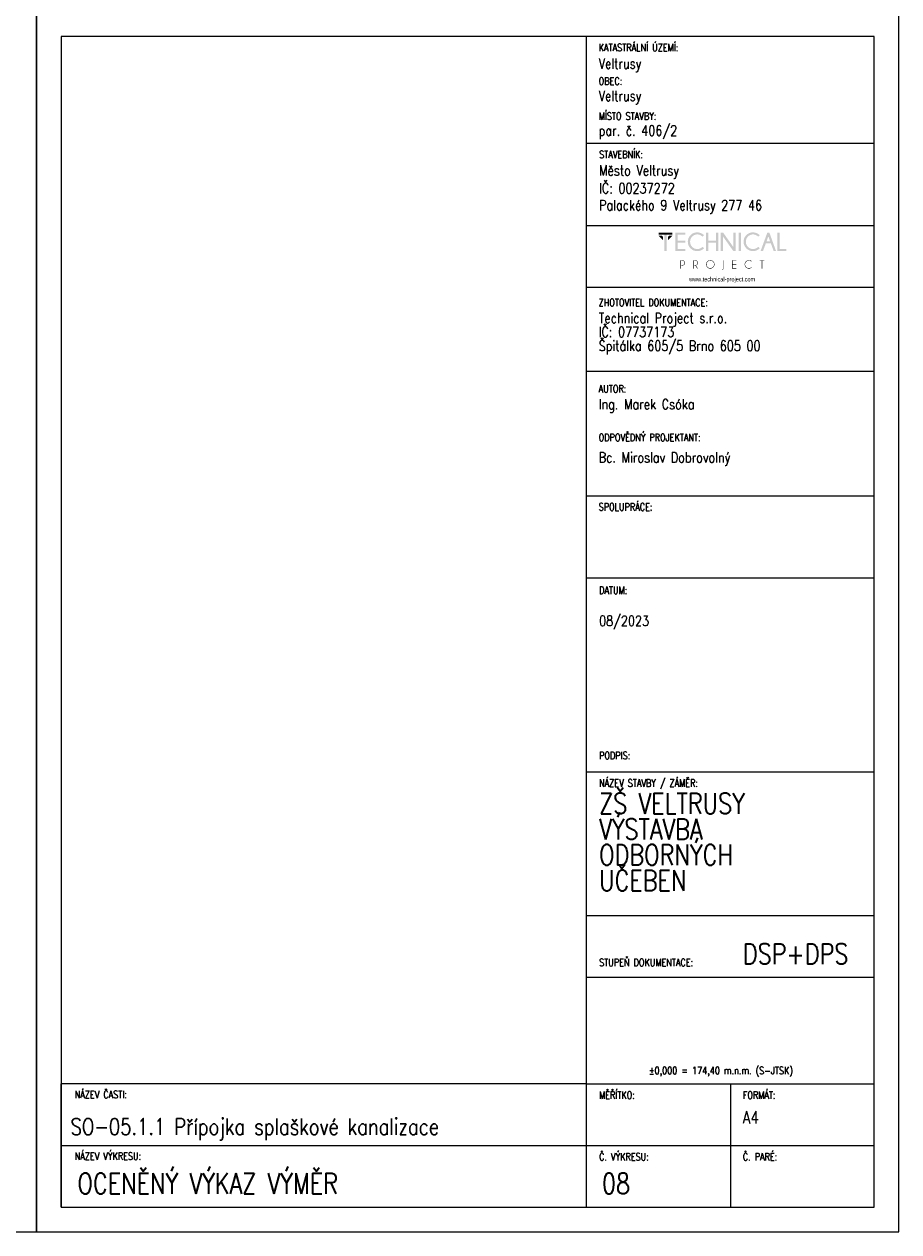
# Model space of a CAD drawing. Header units: millimetres. Extents: x -744 to 2301, y 2052 to 2943.
# Tile 23 of 31: x 1668 to 1881, y 2052 to 2346. Entities that reach past the tile are written whole.
import ezdxf

# ---------------------------------------------------------------- set-up
doc = ezdxf.new("R2010")
doc.units = ezdxf.units.MM
doc.header["$MEASUREMENT"] = 0
doc.layers.add('NETISK', color=7, linetype='Continuous', plot=False)
doc.layers.add('TP_01_Rozpiska', color=7, linetype='Continuous', lineweight=5)
doc.layers.add('Znojmoprojekt - Popisy.Znojmoprojekt', color=7, linetype='Continuous')
doc.styles.add('GENERATED_STYLE_4', font='arial.ttf')
doc.styles.add('ROMANS', font='romans.shx', dxfattribs={"width": 0.8})

# ---------------------------------------------------------------- blocks, each defined once
blk = doc.blocks.new('*U24')
for p, q in [((-210, 291), (-210, 297)), ((-210, 297), (-210, 0)), ((0, 0), (0, 297)), ((-6, 291), (-204, 291)), ((-204, 291), (-204, 6)), ((-6, 6), (-6, 291)), ((-210, 6), (-210, 0)), ((-204, 6), (-6, 6)), ((-210, 0), (0, 0))]:
    blk.add_line(p, q)
blk = doc.blocks.new('A$C01D51CA2')
at = {"layer": 'TP_01_Rozpiska'}
for points in [[(-45.09, 17.59), (-45.09, 16.91), (-40.45, 16.91), (-40.45, 17.59)], [(-45.09, 16.5), (-43.58, 14.97), (-43.58, 16.09), (-43.97, 16.5)], [(-43.15, 17.03), (-43.15, 11.39), (-42.38, 11.39), (-42.38, 17.03)], [(-40.45, 16.5), (-41.97, 14.97), (-41.97, 16.09), (-41.57, 16.5)], [(-36.03, 17.59), (-36.03, 16.91), (-38.63, 16.91), (-38.63, 14.83), (-36.03, 14.83), (-36.03, 14.15), (-38.63, 14.15), (-38.63, 12.08), (-36.03, 12.08), (-36.03, 11.39), (-39.4, 11.39), (-39.4, 17.59)], [(-28.26, 14.15), (-28.26, 11.39), (-29.05, 11.39), (-29.05, 17.59), (-28.26, 17.59), (-28.26, 14.83), (-25.73, 14.83), (-25.73, 17.59), (-24.94, 17.59), (-24.94, 11.39), (-25.73, 11.39), (-25.73, 14.15)], [(-23.29, 17.59), (-19.78, 12.64), (-19.78, 17.59), (-19, 17.59), (-19, 11.39), (-19.86, 11.39), (-23.29, 16.22), (-23.29, 11.39), (-24.07, 11.39), (-24.07, 17.59)], [(-18, 17.59), (-18, 11.39), (-17.23, 11.39), (-17.23, 17.59)], [(-4.92, 11.41), (-4.92, 17.59), (-4.14, 17.59), (-4.14, 12.08), (-1.91, 12.08), (-1.91, 11.41)], [(-18.85, 8.23), (-18.85, 8.07), (-20.1, 8.07), (-20.1, 6.92), (-18.85, 6.92), (-18.85, 6.76), (-20.1, 6.76), (-20.1, 5.6), (-18.85, 5.6), (-18.85, 5.44), (-20.25, 5.44), (-20.25, 8.23)], [(-10.06, 8.07), (-10.06, 5.44), (-10.22, 5.44), (-10.22, 8.07), (-10.93, 8.07), (-10.93, 8.23), (-9.35, 8.23), (-9.35, 8.07)]]:
    blk.add_hatch(color=256, dxfattribs=at).paths.add_polyline_path(points)
h = blk.add_hatch(color=256, dxfattribs=at)
edge = h.paths.add_edge_path()
edge.add_line((-30.26, 12.76), (-29.72, 12.28))
edge.add_spline(control_points=[(-29.72, 12.28), (-30.41, 11.65), (-31.18, 11.32), (-32.02, 11.32), (-32.02, 11.32), (-32.93, 11.32), (-33.68, 11.64), (-34.31, 12.26), (-34.31, 12.26), (-34.93, 12.89), (-35.23, 13.63), (-35.23, 14.5), (-35.23, 14.5), (-35.23, 15.35), (-34.93, 16.09), (-34.31, 16.72), (-34.31, 16.72), (-33.68, 17.36), (-32.93, 17.67), (-32.02, 17.67), (-32.02, 17.67), (-31.18, 17.67), (-30.41, 17.34), (-29.72, 16.7)], knot_values=[0, 0, 0, 0, 0.041667, 0.041667, 0.041667, 0.041767, 0.083333, 0.083333, 0.083333, 0.083433, 0.125, 0.125, 0.125, 0.1251, 0.166667, 0.166667, 0.166667, 0.166767, 0.208333, 0.208333, 0.208333, 0.208433, 1, 1, 1, 1], degree=3, periodic=0)
edge.add_line((-29.72, 16.7), (-30.26, 16.22))
edge.add_spline(control_points=[(-30.26, 16.22), (-30.82, 16.73), (-31.41, 16.98), (-32.02, 16.98), (-32.02, 16.98), (-32.68, 16.98), (-33.25, 16.73), (-33.73, 16.26), (-33.73, 16.26), (-34.21, 15.78), (-34.45, 15.19), (-34.45, 14.5), (-34.45, 14.5), (-34.45, 13.79), (-34.21, 13.22), (-33.73, 12.72), (-33.73, 12.72), (-33.25, 12.25), (-32.68, 12.02), (-32.02, 12.02), (-32.02, 12.02), (-31.41, 12.02), (-30.82, 12.26), (-30.26, 12.76)], knot_values=[0, 0, 0, 0, 0.041667, 0.041667, 0.041667, 0.041767, 0.083333, 0.083333, 0.083333, 0.083433, 0.125, 0.125, 0.125, 0.1251, 0.166667, 0.166667, 0.166667, 0.166767, 0.208333, 0.208333, 0.208333, 0.208433, 1, 1, 1, 1], degree=3, periodic=0)
h = blk.add_hatch(color=256, dxfattribs=at)
edge = h.paths.add_edge_path()
edge.add_line((-11.41, 12.76), (-10.87, 12.28))
edge.add_spline(control_points=[(-10.87, 12.28), (-11.56, 11.65), (-12.33, 11.32), (-13.17, 11.32), (-13.17, 11.32), (-14.07, 11.32), (-14.83, 11.64), (-15.45, 12.26), (-15.45, 12.26), (-16.08, 12.89), (-16.37, 13.63), (-16.37, 14.5), (-16.37, 14.5), (-16.37, 15.35), (-16.08, 16.09), (-15.45, 16.72), (-15.45, 16.72), (-14.83, 17.36), (-14.07, 17.67), (-13.17, 17.67), (-13.17, 17.67), (-12.33, 17.67), (-11.56, 17.34), (-10.87, 16.7)], knot_values=[0, 0, 0, 0, 0.041667, 0.041667, 0.041667, 0.041767, 0.083333, 0.083333, 0.083333, 0.083433, 0.125, 0.125, 0.125, 0.1251, 0.166667, 0.166667, 0.166667, 0.166767, 0.208333, 0.208333, 0.208333, 0.208433, 1, 1, 1, 1], degree=3, periodic=0)
edge.add_line((-10.87, 16.7), (-11.41, 16.22))
edge.add_spline(control_points=[(-11.41, 16.22), (-11.97, 16.73), (-12.56, 16.98), (-13.17, 16.98), (-13.17, 16.98), (-13.82, 16.98), (-14.4, 16.73), (-14.88, 16.26), (-14.88, 16.26), (-15.35, 15.78), (-15.6, 15.19), (-15.6, 14.5), (-15.6, 14.5), (-15.6, 13.79), (-15.35, 13.22), (-14.88, 12.72), (-14.88, 12.72), (-14.4, 12.25), (-13.82, 12.02), (-13.17, 12.02), (-13.17, 12.02), (-12.56, 12.02), (-11.97, 12.26), (-11.41, 12.76)], knot_values=[0, 0, 0, 0, 0.041667, 0.041667, 0.041667, 0.041767, 0.083333, 0.083333, 0.083333, 0.083433, 0.125, 0.125, 0.125, 0.1251, 0.166667, 0.166667, 0.166667, 0.166767, 0.208333, 0.208333, 0.208333, 0.208433, 1, 1, 1, 1], degree=3, periodic=0)
h = blk.add_hatch(color=256, dxfattribs=at)
h.paths.add_polyline_path([(-7.4, 14.65), (-7.99, 16.29), (-8.6, 14.65)])
h.paths.add_polyline_path([(-7.64, 17.59), (-5.41, 11.41), (-6.21, 11.41), (-7.15, 13.97), (-8.83, 13.97), (-9.78, 11.41), (-10.6, 11.41), (-8.33, 17.59)])
h = blk.add_hatch(color=256, dxfattribs=at)
edge = h.paths.add_edge_path()
edge.add_line((-37.56, 8.07), (-37.56, 6.57))
edge.add_line((-37.56, 6.57), (-37.08, 6.57))
edge.add_spline(control_points=[(-37.08, 6.57), (-36.89, 6.57), (-36.71, 6.64), (-36.56, 6.79), (-36.56, 6.79), (-36.41, 6.94), (-36.34, 7.12), (-36.34, 7.33), (-36.34, 7.33), (-36.34, 7.53), (-36.41, 7.71), (-36.56, 7.86), (-36.56, 7.86), (-36.71, 8), (-36.89, 8.07), (-37.08, 8.07)], knot_values=[0, 0, 0, 0, 0.0625, 0.0625, 0.0625, 0.0626, 0.125, 0.125, 0.125, 0.1251, 0.1875, 0.1875, 0.1875, 0.1876, 1, 1, 1, 1], degree=3, periodic=0)
edge.add_line((-37.08, 8.07), (-37.56, 8.07))
edge = h.paths.add_edge_path()
edge.add_line((-37.56, 6.41), (-37.56, 5.44))
edge.add_line((-37.56, 5.44), (-37.73, 5.44))
edge.add_line((-37.73, 5.44), (-37.73, 8.23))
edge.add_line((-37.73, 8.23), (-36.99, 8.23))
edge.add_spline(control_points=[(-36.99, 8.23), (-36.77, 8.2), (-36.59, 8.12), (-36.44, 7.97), (-36.44, 7.97), (-36.28, 7.79), (-36.18, 7.58), (-36.18, 7.33), (-36.18, 7.33), (-36.18, 7.07), (-36.28, 6.85), (-36.44, 6.67), (-36.44, 6.67), (-36.62, 6.51), (-36.84, 6.41), (-37.08, 6.41)], knot_values=[0, 0, 0, 0, 0.0625, 0.0625, 0.0625, 0.0626, 0.125, 0.125, 0.125, 0.1251, 0.1875, 0.1875, 0.1875, 0.1876, 1, 1, 1, 1], degree=3, periodic=0)
edge.add_line((-37.08, 6.41), (-37.56, 6.41))
h = blk.add_hatch(color=256, dxfattribs=at)
edge = h.paths.add_edge_path()
edge.add_line((-33.17, 8.07), (-33.17, 6.57))
edge.add_line((-33.17, 6.57), (-32.71, 6.57))
edge.add_spline(control_points=[(-32.71, 6.57), (-32.5, 6.57), (-32.32, 6.64), (-32.17, 6.79), (-32.17, 6.79), (-32.02, 6.94), (-31.96, 7.12), (-31.96, 7.33), (-31.96, 7.33), (-31.96, 7.53), (-32.02, 7.71), (-32.17, 7.86), (-32.17, 7.86), (-32.32, 8), (-32.5, 8.07), (-32.71, 8.07)], knot_values=[0, 0, 0, 0, 0.0625, 0.0625, 0.0625, 0.0626, 0.125, 0.125, 0.125, 0.1251, 0.1875, 0.1875, 0.1875, 0.1876, 1, 1, 1, 1], degree=3, periodic=0)
edge.add_line((-32.71, 8.07), (-33.17, 8.07))
edge = h.paths.add_edge_path()
edge.add_line((-32.66, 6.41), (-33.17, 6.41))
edge.add_line((-33.17, 6.41), (-33.17, 5.44))
edge.add_line((-33.17, 5.44), (-33.34, 5.44))
edge.add_line((-33.34, 5.44), (-33.34, 8.23))
edge.add_line((-33.34, 8.23), (-32.61, 8.23))
edge.add_spline(control_points=[(-32.61, 8.23), (-32.4, 8.2), (-32.22, 8.12), (-32.07, 7.97), (-32.07, 7.97), (-31.89, 7.79), (-31.79, 7.58), (-31.79, 7.33), (-31.79, 7.33), (-31.79, 7.07), (-31.89, 6.85), (-32.07, 6.69), (-32.07, 6.69), (-32.19, 6.56), (-32.33, 6.48), (-32.48, 6.44)], knot_values=[0, 0, 0, 0, 0.0625, 0.0625, 0.0625, 0.0626, 0.125, 0.125, 0.125, 0.1251, 0.1875, 0.1875, 0.1875, 0.1876, 1, 1, 1, 1], degree=3, periodic=0)
edge.add_line((-32.48, 6.44), (-31.84, 5.44))
edge.add_line((-31.84, 5.44), (-32.04, 5.44))
edge.add_line((-32.04, 5.44), (-32.66, 6.41))
h = blk.add_hatch(color=256, dxfattribs=at)
edge = h.paths.add_edge_path()
edge.add_spline(control_points=[(-27.62, 8.12), (-27.98, 8.12), (-28.27, 7.99), (-28.52, 7.74), (-28.52, 7.74), (-28.77, 7.49), (-28.9, 7.2), (-28.9, 6.84), (-28.9, 6.84), (-28.9, 6.49), (-28.77, 6.2), (-28.52, 5.95), (-28.52, 5.95), (-28.27, 5.7), (-27.98, 5.57), (-27.62, 5.57), (-27.62, 5.57), (-27.27, 5.57), (-26.98, 5.7), (-26.73, 5.95), (-26.73, 5.95), (-26.47, 6.2), (-26.35, 6.49), (-26.35, 6.84), (-26.35, 6.84), (-26.35, 7.2), (-26.47, 7.49), (-26.73, 7.74), (-26.73, 7.74), (-26.98, 7.99), (-27.27, 8.12), (-27.62, 8.12)], knot_values=[0, 0, 0, 0, 0.03125, 0.03125, 0.03125, 0.03135, 0.0625, 0.0625, 0.0625, 0.0626, 0.09375, 0.09375, 0.09375, 0.09385, 0.125, 0.125, 0.125, 0.1251, 0.15625, 0.15625, 0.15625, 0.15635, 0.1875, 0.1875, 0.1875, 0.1876, 0.21875, 0.21875, 0.21875, 0.21885, 1, 1, 1, 1], degree=3, periodic=0)
edge = h.paths.add_edge_path()
edge.add_spline(control_points=[(-26.61, 7.86), (-26.33, 7.58), (-26.19, 7.23), (-26.19, 6.84), (-26.19, 6.84), (-26.19, 6.44), (-26.33, 6.11), (-26.61, 5.83), (-26.61, 5.83), (-26.89, 5.56), (-27.22, 5.41), (-27.62, 5.41), (-27.62, 5.41), (-28.01, 5.41), (-28.36, 5.56), (-28.64, 5.83), (-28.64, 5.83), (-28.91, 6.11), (-29.05, 6.44), (-29.05, 6.84), (-29.05, 6.84), (-29.05, 7.23), (-28.91, 7.58), (-28.64, 7.86), (-28.64, 7.86), (-28.36, 8.14), (-28.01, 8.28), (-27.62, 8.28), (-27.62, 8.28), (-27.22, 8.28), (-26.89, 8.14), (-26.61, 7.86)], knot_values=[0, 0, 0, 0, 0.03125, 0.03125, 0.03125, 0.03135, 0.0625, 0.0625, 0.0625, 0.0626, 0.09375, 0.09375, 0.09375, 0.09385, 0.125, 0.125, 0.125, 0.1251, 0.15625, 0.15625, 0.15625, 0.15635, 0.1875, 0.1875, 0.1875, 0.1876, 0.21875, 0.21875, 0.21875, 0.21885, 1, 1, 1, 1], degree=3, periodic=0)
h = blk.add_hatch(color=256, dxfattribs=at)
edge = h.paths.add_edge_path()
edge.add_spline(control_points=[(-23.19, 5.39), (-23.19, 5.24), (-23.24, 5.13), (-23.34, 5.05), (-23.34, 5.05), (-23.44, 4.95), (-23.56, 4.9), (-23.69, 4.9)], knot_values=[0, 0, 0, 0, 0.125, 0.125, 0.125, 0.1251, 1, 1, 1, 1], degree=3, periodic=0)
edge.add_line((-23.69, 4.9), (-23.69, 5.05))
edge.add_spline(control_points=[(-23.69, 5.05), (-23.59, 5.05), (-23.52, 5.08), (-23.44, 5.14), (-23.44, 5.14), (-23.39, 5.21), (-23.36, 5.29), (-23.36, 5.41)], knot_values=[0, 0, 0, 0, 0.125, 0.125, 0.125, 0.1251, 1, 1, 1, 1], degree=3, periodic=0)
edge.add_line((-23.36, 5.41), (-23.36, 8.23))
edge.add_line((-23.36, 8.23), (-23.19, 8.23))
edge.add_line((-23.19, 8.23), (-23.19, 5.39))
h = blk.add_hatch(color=256, dxfattribs=at)
edge = h.paths.add_edge_path()
edge.add_line((-13.73, 5.88), (-13.61, 5.79))
edge.add_spline(control_points=[(-13.61, 5.79), (-13.87, 5.54), (-14.2, 5.41), (-14.56, 5.41), (-14.56, 5.41), (-14.96, 5.41), (-15.3, 5.56), (-15.58, 5.83), (-15.58, 5.83), (-15.86, 6.11), (-15.99, 6.44), (-15.99, 6.84), (-15.99, 6.84), (-15.99, 7.23), (-15.86, 7.58), (-15.58, 7.86), (-15.58, 7.86), (-15.3, 8.14), (-14.96, 8.27), (-14.56, 8.27), (-14.56, 8.27), (-14.2, 8.27), (-13.87, 8.15), (-13.61, 7.89)], knot_values=[0, 0, 0, 0, 0.041667, 0.041667, 0.041667, 0.041767, 0.083333, 0.083333, 0.083333, 0.083433, 0.125, 0.125, 0.125, 0.1251, 0.166667, 0.166667, 0.166667, 0.166767, 0.208333, 0.208333, 0.208333, 0.208433, 1, 1, 1, 1], degree=3, periodic=0)
edge.add_line((-13.61, 7.89), (-13.73, 7.79))
edge.add_spline(control_points=[(-13.73, 7.79), (-13.97, 8), (-14.25, 8.1), (-14.56, 8.1), (-14.56, 8.1), (-14.93, 8.1), (-15.22, 7.99), (-15.47, 7.74), (-15.47, 7.74), (-15.72, 7.49), (-15.85, 7.2), (-15.85, 6.84), (-15.85, 6.84), (-15.85, 6.49), (-15.72, 6.2), (-15.47, 5.95), (-15.47, 5.95), (-15.22, 5.7), (-14.93, 5.57), (-14.56, 5.57), (-14.56, 5.57), (-14.25, 5.57), (-13.97, 5.67), (-13.73, 5.88)], knot_values=[0, 0, 0, 0, 0.041667, 0.041667, 0.041667, 0.041767, 0.083333, 0.083333, 0.083333, 0.083433, 0.125, 0.125, 0.125, 0.1251, 0.166667, 0.166667, 0.166667, 0.166767, 0.208333, 0.208333, 0.208333, 0.208433, 1, 1, 1, 1], degree=3, periodic=0)
at = {"layer": 'Znojmoprojekt - Popisy.Znojmoprojekt', "color": 7, "linetype": 'Continuous', "lineweight": 13, "insert": (-23.61, 1.59), "char_height": 1.5, "width": 19.5072, "attachment_point": 5, "style": 'GENERATED_STYLE_4'}
blk.add_mtext('\\A1;{\\fBahnschrift Light|b0|i0|c238|p34;\\W0.75;www.technical-project.com}', dxfattribs=at)

msp = doc.modelspace()

# ---------------------------------------------------------------- linework, layer by layer
at = {"layer": 'TP_01_Rozpiska'}
for p, q in [((1804.88, 2057.81), (1804.88, 2342.81)), ((1804.88, 2316.81), (1874.98, 2316.81)), ((1804.88, 2296.81), (1874.88, 2296.81)), ((1804.88, 2281.74), (1874.88, 2281.74)), ((1804.88, 2261.29), (1874.88, 2261.29)), ((1804.88, 2230.98), (1874.88, 2230.98)), ((1804.88, 2210.98), (1874.88, 2210.98)), ((1804.88, 2163.78), (1874.98, 2163.78)), ((1804.88, 2128.78), (1874.98, 2128.78)), ((1804.88, 2087.81), (1676.98, 2087.81)), ((1676.98, 2057.81), (1676.98, 2087.81)), ((1804.88, 2087.81), (1874.98, 2087.81)), ((1839.98, 2087.81), (1839.98, 2057.81)), ((1676.98, 2072.81), (1874.98, 2072.81))]:
    msp.add_line(p, q, dxfattribs=at)
at = {"layer": 'TP_01_Rozpiska', "color": 7, "linetype": 'Continuous', "lineweight": 13}
msp.add_line((1804.88, 2113.78), (1874.98, 2113.78), dxfattribs=at)

# ---------------------------------------------------------------- block references
at = {"xscale": 0.7200000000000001, "yscale": 0.7200000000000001, "zscale": 0.7200000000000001}
msp.add_blockref('A$C01D51CA2', (1854.95, 2282.4), dxfattribs=at)
at = {"layer": 'NETISK'}
for p in [(1670.98, 2051.81), (1880.98, 2051.81)]:
    msp.add_blockref('*U24', p, dxfattribs=at)

# ---------------------------------------------------------------- texts
at = {"color": 7, "linetype": 'Continuous', "lineweight": 0, "char_height": 1.8, "attachment_point": 1, "style": 'ROMANS'}
for s, insert in [('\\A1;KATASTRÁLNÍ ÚZEMÍ:', (1807.88, 2341)), ('\\A1;OBEC:', (1807.88, 2332.84)), ('\\A1;MÍSTO STAVBY:', (1807.88, 2324.33)), ('\\A1;STAVEBNÍK:', (1807.98, 2315)), ('\\A1;ZHOTOVITEL DOKUMENTACE:', (1807.88, 2278.94)), ('\\A1;AUTOR:', (1807.88, 2257.96)), ('\\A1;ODPOVĚDNÝ PROJEKTANT:', (1807.88, 2246.1)), ('\\A1;SPOLUPRÁCE:', (1807.88, 2229.17)), ('\\A1;DATUM:', (1807.98, 2208.88)), ('\\A1;PODPIS:', (1807.98, 2168.66)), ('\\A1;NÁZEV STAVBY / ZÁMĚR:', (1807.98, 2161.97)), ('\\A1;STUPEŇ DOKUMENTACE:', (1807.98, 2118.3)), ('\\A1;±0,000 = 174,40 m.n.m. (S-JTSK)', (1820.12, 2091.98)), ('\\A1;NÁZEV ČASTI:', (1680.29, 2086.14)), ('\\A1;{\\Fromand|c238;MĚŘÍTKO:}', (1807.98, 2086)), ('\\A1;FORMÁT:', (1842.98, 2086)), ('\\A1;NÁZEV VÝKRESU:', (1680.29, 2071.14)), ('\\A1;{\\Fromand|c238;Č. VÝKRESU:}', (1807.98, 2071)), ('\\A1;{\\Fromand|c238;Č. PARÉ:}', (1842.98, 2071))]:
    msp.add_mtext(s, dxfattribs=dict(at, insert=insert))
at = {"color": 7, "linetype": 'Continuous', "lineweight": 25, "style": 'ROMANS'}
for s, insert, char_height, attachment_point in [('\\A1;Veltrusy', (1807.88, 2334.12), 2.5, 7), ('\\A1;Veltrusy', (1807.88, 2326.26), 2.5, 7), ('\\A1;par. č. 406/2', (1807.88, 2317.81), 2.5, 7), ('\\A1;Město Veltrusy', (1807.98, 2308.12), 2.5, 7), ('\\A1;IČ: 00237272', (1807.98, 2304.6), 2.5, 7), ('\\A1;Palackého 9 Veltrusy 277 46', (1807.98, 2299.65), 2.5, 7), ('\\A1;Ing. Marek Csóka', (1807.88, 2254.54), 2.5, 1), ('\\A1;08/2023', (1807.98, 2201.8), 2.5, 1), ('\\A1;DSP+DPS', (1842.98, 2121.96), 5, 1), ('\\A1;SO-05.1.1 Přípojka splaškové kanalizace', (1679.3, 2079.42), 4, 1), ('\\A1;A4', (1842.98, 2081.19), 3, 1), ('\\A1;OCENĚNÝ VÝKAZ VÝMĚR', (1680.96, 2066.08), 5, 1), ('\\A1;08', (1808.68, 2066.08), 5, 1)]:
    msp.add_mtext(s, dxfattribs=dict(at, insert=insert, char_height=char_height, attachment_point=attachment_point))
at = {"color": 7, "linetype": 'Continuous', "lineweight": 25, "char_height": 2.5, "attachment_point": 1, "style": 'ROMANS'}
for s, insert, line_spacing_factor in [('\\A1;Technical Project s.r.o.\\PIČ: 07737173\\PŠpitálka 605/5 Brno 605 00', (1807.88, 2275.52), 0.811616), ('\\A1;Bc. Miroslav Dobrovolný', (1807.88, 2241.59), 0.783211)]:
    msp.add_mtext(s, dxfattribs=dict(at, insert=insert, line_spacing_factor=line_spacing_factor))
at = {"color": 7, "linetype": 'Continuous', "lineweight": 25, "insert": (1807.98, 2158.57), "char_height": 5, "width": 48.0061, "attachment_point": 1, "line_spacing_factor": 0.75, "style": 'ROMANS'}
msp.add_mtext('\\A1;ZŠ VELTRUSY  VÝSTAVBA \\PODBORNÝCH \\PUČEBEN', dxfattribs=at)

doc.saveas('drawing.dxf')
